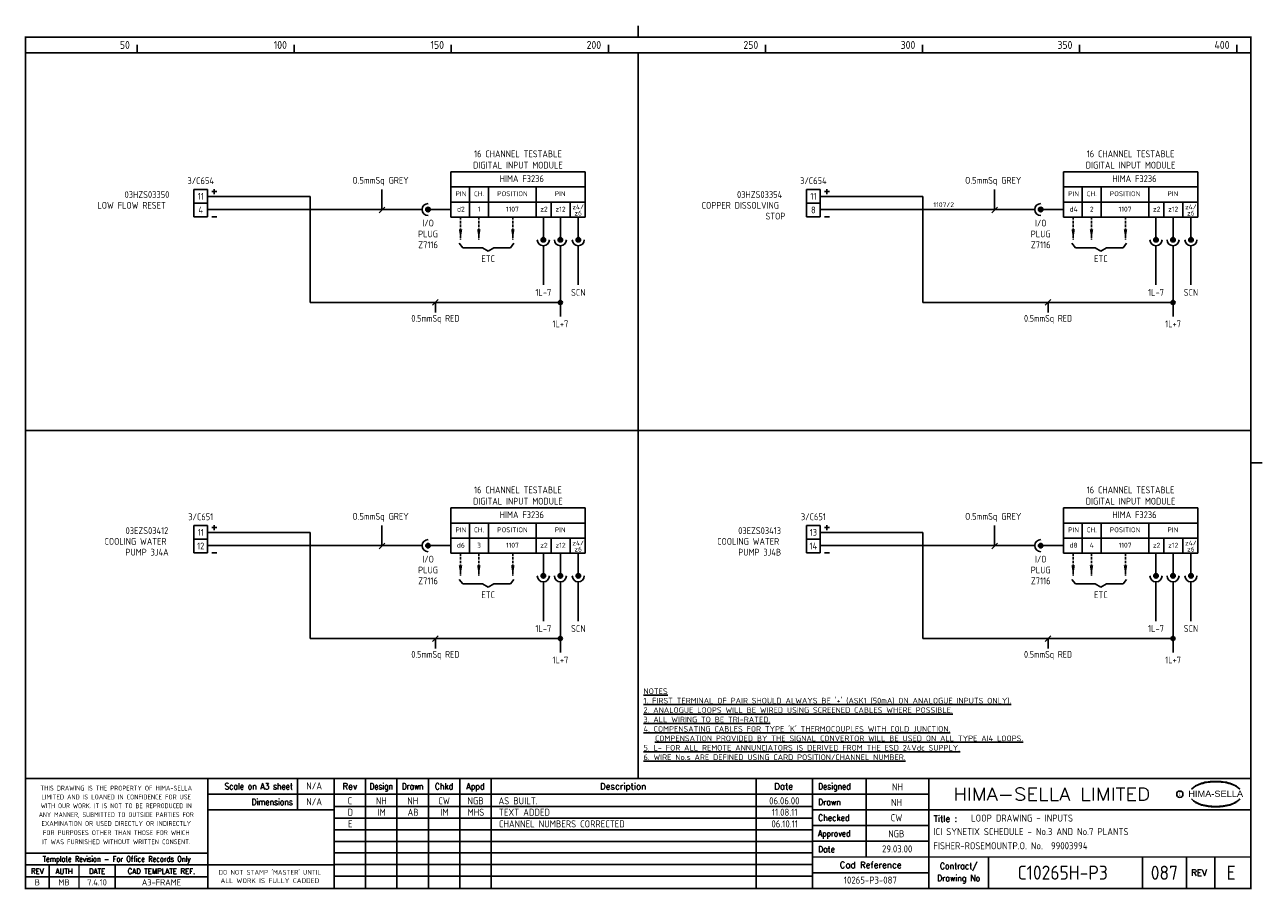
# Model space of a CAD drawing. Extents: x 14 to 408, y 0 to 275.
import ezdxf
from ezdxf.enums import TextEntityAlignment as Align

# ---------------------------------------------------------------- set-up
doc = ezdxf.new("R2010")
doc.units = 0
doc.header["$LTSCALE"] = 0.25
doc.header["$MEASUREMENT"] = 0
doc.linetypes.add('HIDDEN2', pattern=[4.7625, 3.175, -1.5875])
doc.layers.get('0').update_dxf_attribs({"color": 41, "linetype": 'CONTINUOUS'})
for name, color, linetype in [('00-DRG_FRAME', 12, 'CONTINUOUS'), ('01-DRAW', 7, 'CONTINUOUS'), ('051-TEXT', 2, 'CONTINUOUS'), ('117', 7, 'CONTINUOUS'), ('DIM', 3, 'CONTINUOUS')]:
    doc.layers.add(name, color=color, linetype=linetype)
doc.styles.add('ARIAL', font='arial.ttf', dxfattribs={"height": 2.5})
doc.styles.add('ISO', font='iso.shx')
doc.styles.add('ROMAND', font='ROMAND')

# ---------------------------------------------------------------- blocks, each defined once
blk = doc.blocks.new('A3-REVA')
at = {"layer": '051-TEXT', "style": 'ISO'}
for tag, p in [('DESIGNED', (292.01, 31.7)), ('A', (117.73, 27.28)), ('DES', (127.73, 27.28)), ('DRN', (137.73, 27.28)), ('CHKD', (147.73, 27.28)), ('APPD', (157.73, 27.28)), ('DATE', (256, 27.28)), ('DRAWN', (291.72, 26.77)), ('CHECKED', (291.72, 21.89)), ('APPD', (291.65, 16.79)), ('DATE', (291.92, 11.96))]:
    blk.add_attdef(tag, text='', height=2.25, dxfattribs=at).set_placement(p, align=Align.CENTER)
blk.add_attdef('DESCRIPTION', (165.03, 27.28), '', height=2.25, dxfattribs=at)
blk = doc.blocks.new('A3-REVB')
at = {"layer": '051-TEXT', "style": 'ISO'}
for tag, p in [('A', (124.85, -20.36)), ('DES', (134.85, -20.36)), ('DRN', (144.85, -20.36)), ('CHKD', (154.85, -20.36)), ('APPD', (164.85, -20.36)), ('DATE', (263.12, -20.36))]:
    blk.add_attdef(tag, text='', height=2.25, dxfattribs=at).set_placement(p, align=Align.CENTER)
blk.add_attdef('DESCRIPTION', (172.15, -20.36), '', height=2.25, dxfattribs=at)
blk = doc.blocks.new('A3-TITLE')
at = {"layer": '051-TEXT', "style": 'ISO'}
blk.add_attdef('TITLE_1', (315.46, 21.78), '', height=2.25, dxfattribs=at)
for tag, p in [('DRGNO', (376.96, 3.24)), ('REV.', (398.2, 3.24))]:
    blk.add_attdef(tag, text='', height=4.5, dxfattribs=at).set_placement(p, align=Align.CENTER)
blk = doc.blocks.new('A3-CONTRACT')
at = {"layer": '051-TEXT', "color": 41, "style": 'ISO'}
for tag, height, p in [('SCALE', 2.25, (106.71, 31.82)), ('DIMS', 2.25, (106.71, 26.8)), ('CAD-REF', 2.25, (283.73, 1.84)), ('CONTRACT', 4.5, (344.94, 3.1))]:
    blk.add_attdef(tag, text='', height=height, dxfattribs=at).set_placement(p, align=Align.CENTER)
for tag, p in [('TITLE_2', (303.86, 17.28)), ('TITLE_3', (303.79, 12.78))]:
    blk.add_attdef(tag, p, '', height=2.25, dxfattribs=at)
blk = doc.blocks.new('DOT')
for radius in [0.75, 0.65, 0.55, 0.45, 0.35, 0.25, 0.15, 0.05]:
    blk.add_circle((0, 0), radius)

msp = doc.modelspace()

# ---------------------------------------------------------------- linework, layer by layer
at = {"layer": '00-DRG_FRAME'}
for p, q in [((50, 266.5), (50, 269)), ((100, 266.5), (100, 269)), ((150, 266.5), (150, 269)), ((200, 266.5), (200, 269)), ((250, 266.5), (250, 269)), ((300, 266.5), (300, 269)), ((350, 266.5), (350, 269)), ((400, 266.5), (400, 269)), ((101.01, 35.5), (101.01, 25.5)), ((122.7, 35.5), (122.7, 0.5)), ((132.7, 0.5), (132.7, 35.5)), ((142.7, 0.5), (142.7, 35.5)), ((152.7, 35.5), (152.7, 0.5)), ((162.7, 35.5), (162.7, 0.5)), ((247, 35.5), (247, 0.5)), ((282, 35.5), (282, 10.5)), ((265, 30.5), (302, 30.5)), ((265, 26.59), (112.7, 26.59)), ((302, 25.5), (265, 25.5)), ((265, 22.89), (112.7, 22.89)), ((265, 20.5), (302, 20.5)), ((265, 19.19), (112.7, 19.19)), ((265, 15.49), (112.7, 15.49)), ((302, 15.5), (265, 15.5)), ((265, 11.79), (112.7, 11.79)), ((265, 8.09), (112.7, 8.09)), ((321, 10.5), (321, 0.5)), ((370, 10.5), (370, 0.5)), ((384, 0.5), (384, 10.5)), ((393, 10.5), (393, 0.5)), ((72.5, 4.25), (14.5, 4.25)), ((265, 4.39), (112.7, 4.39)), ((302, 5.5), (265, 5.5))]:
    msp.add_line(p, q, dxfattribs=at)
at = {"layer": '00-DRG_FRAME', "const_width": 0.5}
for points in [[(209.5, 271.5), (209.5, 275.18)], [(209.5, 271.5), (209.5, 275.18)], [(14.5, 266.5), (404.5, 266.5)], [(209.5, 35.5), (209.5, 266.5)], [(14.5, 146.31), (404.5, 146.31)], [(404.5, 136), (408.18, 136)], [(404.5, 35.5), (14.5, 35.5)], [(72.5, 0.5), (72.5, 35.5)], [(112.7, 0.5), (112.7, 35.5)], [(265, 35.5), (265, 0.5)], [(302, 0.5), (302, 35.5)], [(265, 30.5), (72.5, 30.5)], [(112.7, 25.5), (72.5, 25.5)], [(404.5, 25.5), (302, 25.5)], [(14.5, 11.75), (72.5, 11.75)], [(14.5, 8), (72.5, 8)], [(22, 0.5), (22, 8)], [(31.5, 0.5), (31.5, 8)], [(43, 0.5), (43, 8)], [(112.7, 8), (72.5, 8)], [(265, 10.5), (404.5, 10.5)]]:
    msp.add_lwpolyline(points, dxfattribs=at)
msp.add_lwpolyline([(14.5, 0.5), (404.5, 0.5), (404.5, 271.5), (14.5, 271.5)], close=True, dxfattribs=at)
at = {"layer": '00-DRG_FRAME', "color": 3}
msp.add_circle((381.88, 30.5), 1, dxfattribs=at)
for centre, radius, start, end in [((390.6, 26.83), 7.24, 106.0532, 133.5024), ((390.88, 27.01), 7.3, 130.419, 136.057), ((390.11, 28.1), 5.98, 122.244, 131.6154), ((389.75, 28.78), 5.21, 111.8206, 122.8668), ((391.78, 24.7), 9.76, 107.5931, 113.9452), ((393.1, 18.5), 15.94, 89.2698, 106.3911), ((392.1, 23.52), 10.99, 96.0146, 107.3203), ((393.29, 16.31), 18.28, 92.8917, 97.3734), ((393.24, 18.86), 15.73, 89.7805, 93.1738), ((393.36, 18.86), 15.73, 86.8262, 90.2195), ((393.51, 18.5), 15.94, 73.6089, 90.7302), ((393.31, 16.31), 18.28, 82.6266, 87.1083), ((394.51, 23.52), 10.99, 72.6797, 83.9854), ((394.83, 24.7), 9.76, 66.0548, 72.4069), ((396, 26.83), 7.24, 46.4976, 73.9468), ((396.85, 28.78), 5.21, 57.1332, 68.1794), ((396.49, 28.1), 5.98, 48.3846, 57.756), ((395.73, 27.01), 7.3, 43.943, 49.581), ((390.88, 34.04), 7.3, 223.943, 229.581), ((390.6, 34.23), 7.24, 226.4976, 253.9468), ((390.11, 32.96), 5.98, 228.3846, 237.756), ((389.75, 32.28), 5.21, 237.1332, 248.1794), ((396, 34.23), 7.24, 286.0532, 313.5024), ((396.85, 32.28), 5.21, 291.8206, 302.8668), ((396.49, 32.96), 5.98, 302.244, 311.6154), ((395.73, 34.04), 7.3, 310.419, 316.057), ((391.78, 36.36), 9.76, 246.0548, 252.4069), ((393.1, 42.56), 15.94, 253.6089, 270.7302), ((392.1, 37.54), 10.99, 252.6797, 263.9854), ((393.29, 44.75), 18.28, 262.6266, 267.1083), ((393.24, 42.19), 15.73, 266.8262, 270.2195), ((393.51, 42.56), 15.94, 269.2698, 286.3911), ((393.36, 42.19), 15.73, 269.7805, 273.1738), ((393.31, 44.75), 18.28, 272.8917, 277.3734), ((394.51, 37.54), 10.99, 276.0146, 287.3203), ((394.83, 36.36), 9.76, 287.5931, 293.9452)]:
    msp.add_arc(centre, radius, start, end, dxfattribs=at)
at = {"layer": '01-DRAW'}
for p, q in [((68.09, 222.97), (68.09, 214.33)), ((72.41, 222.97), (68.09, 222.97)), ((72.41, 214.33), (72.41, 222.97)), ((72.41, 220.81), (105.13, 220.81)), ((75.35, 222.33), (73.79, 222.33)), ((74.57, 223.1), (74.57, 221.55)), ((105.13, 187.04), (105.13, 220.81)), ((267.41, 222.97), (263.09, 222.97)), ((263.09, 222.97), (263.09, 214.33)), ((267.41, 214.33), (267.41, 222.97)), ((267.41, 220.81), (300.13, 220.81)), ((270.35, 222.33), (268.79, 222.33)), ((269.57, 223.1), (269.57, 221.55)), ((300.13, 187.04), (300.13, 220.81)), ((72.41, 218.65), (68.09, 218.65)), ((267.41, 218.65), (263.09, 218.65)), ((72.41, 214.33), (68.09, 214.33)), ((72.41, 214.33), (68.09, 214.33)), ((140.69, 216.6), (72.41, 216.6)), ((75.35, 214.33), (73.79, 214.33)), ((267.41, 214.33), (263.09, 214.33)), ((267.41, 214.33), (263.09, 214.33)), ((335.69, 216.6), (267.41, 216.6)), ((270.35, 214.33), (268.79, 214.33)), ((105.13, 187.04), (184.73, 187.04)), ((300.13, 187.04), (379.73, 187.04)), ((68.09, 116), (68.09, 107.36)), ((72.41, 116), (68.09, 116)), ((72.41, 107.36), (72.41, 116)), ((75.35, 115.35), (73.79, 115.35)), ((74.57, 116.12), (74.57, 114.57)), ((263.09, 116), (263.09, 107.36)), ((267.41, 116), (263.09, 116)), ((267.41, 107.36), (267.41, 116)), ((270.35, 115.35), (268.79, 115.35)), ((269.57, 116.12), (269.57, 114.57)), ((72.41, 111.68), (68.09, 111.68)), ((72.41, 113.84), (105.13, 113.84)), ((105.13, 80.06), (105.13, 113.84)), ((267.41, 111.68), (263.09, 111.68)), ((267.41, 113.84), (300.13, 113.84)), ((300.13, 80.06), (300.13, 113.84)), ((72.41, 107.36), (68.09, 107.36)), ((72.41, 107.36), (68.09, 107.36)), ((140.69, 109.62), (72.41, 109.62)), ((75.35, 107.36), (73.79, 107.36)), ((267.41, 107.36), (263.09, 107.36)), ((267.41, 107.36), (263.09, 107.36)), ((335.69, 109.62), (267.41, 109.62)), ((270.35, 107.36), (268.79, 107.36)), ((105.13, 80.06), (184.73, 80.06)), ((300.13, 80.06), (379.73, 80.06))]:
    msp.add_line(p, q, dxfattribs=at)
at = {"layer": '117'}
for p, q in [((149.81, 228.6), (149.81, 214.2)), ((192.61, 228.6), (149.81, 228.6)), ((192.61, 228.6), (192.61, 214.2)), ((387.61, 228.6), (344.81, 228.6)), ((344.81, 228.6), (344.81, 214.2)), ((387.61, 228.6), (387.61, 214.2)), ((192.61, 223.8), (149.81, 223.8)), ((155.81, 223.8), (155.81, 214.2)), ((161.81, 223.8), (161.81, 214.2)), ((177.01, 223.8), (177.01, 214.2)), ((387.61, 223.8), (344.81, 223.8)), ((350.81, 223.8), (350.81, 214.2)), ((356.81, 223.8), (356.81, 214.2)), ((372.01, 223.8), (372.01, 214.2)), ((192.61, 219), (149.81, 219)), ((181.81, 219), (181.81, 214.2)), ((187.81, 219), (187.81, 214.2)), ((387.61, 219), (344.81, 219)), ((376.81, 219), (376.81, 214.2)), ((382.81, 219), (382.81, 214.2)), ((149.81, 216.6), (142.61, 216.6)), ((192.61, 214.2), (149.81, 214.2)), ((179.3, 214.2), (179.3, 207)), ((184.73, 214.2), (184.73, 207)), ((190.42, 214.2), (190.42, 207)), ((344.81, 216.6), (337.61, 216.6)), ((387.61, 214.2), (344.81, 214.2)), ((374.3, 214.2), (374.3, 207)), ((379.73, 214.2), (379.73, 207)), ((385.42, 214.2), (385.42, 207)), ((152.55, 205.86), (153.63, 204.42)), ((169.95, 205.86), (168.87, 204.42)), ((179.3, 205.08), (179.3, 192.6)), ((184.73, 205.08), (184.73, 182.59)), ((190.42, 205.08), (190.42, 192.6)), ((347.55, 205.86), (348.63, 204.42)), ((364.95, 205.86), (363.87, 204.42)), ((374.3, 205.08), (374.3, 192.6)), ((379.73, 205.08), (379.73, 182.59)), ((385.42, 205.08), (385.42, 192.6)), ((153.63, 204.42), (159.95, 204.42)), ((159.95, 204.42), (161.75, 203.34)), ((163.55, 204.42), (161.75, 203.34)), ((168.87, 204.42), (163.55, 204.42)), ((348.63, 204.42), (354.95, 204.42)), ((354.95, 204.42), (356.75, 203.34)), ((358.55, 204.42), (356.75, 203.34)), ((363.87, 204.42), (358.55, 204.42)), ((192.61, 121.62), (149.81, 121.62)), ((149.81, 121.62), (149.81, 107.22)), ((192.61, 121.62), (192.61, 107.22)), ((344.81, 121.62), (344.81, 107.22)), ((387.61, 121.62), (344.81, 121.62)), ((387.61, 121.62), (387.61, 107.22)), ((192.61, 116.82), (149.81, 116.82)), ((155.81, 116.82), (155.81, 107.22)), ((161.81, 116.82), (161.81, 107.22)), ((177.01, 116.82), (177.01, 107.22)), ((387.61, 116.82), (344.81, 116.82)), ((350.81, 116.82), (350.81, 107.22)), ((356.81, 116.82), (356.81, 107.22)), ((372.01, 116.82), (372.01, 107.22)), ((192.61, 112.02), (149.81, 112.02)), ((181.81, 112.02), (181.81, 107.22)), ((187.81, 112.02), (187.81, 107.22)), ((387.61, 112.02), (344.81, 112.02)), ((376.81, 112.02), (376.81, 107.22)), ((382.81, 112.02), (382.81, 107.22)), ((149.81, 109.62), (142.61, 109.62)), ((192.61, 107.22), (149.81, 107.22)), ((179.3, 107.22), (179.3, 100.02)), ((184.73, 107.22), (184.73, 100.02)), ((190.42, 107.22), (190.42, 100.02)), ((344.81, 109.62), (337.61, 109.62)), ((387.61, 107.22), (344.81, 107.22)), ((374.3, 107.22), (374.3, 100.02)), ((379.73, 107.22), (379.73, 100.02)), ((385.42, 107.22), (385.42, 100.02)), ((152.55, 98.88), (153.63, 97.44)), ((169.95, 98.88), (168.87, 97.44)), ((347.55, 98.88), (348.63, 97.44)), ((364.95, 98.88), (363.87, 97.44)), ((153.63, 97.44), (159.95, 97.44)), ((159.95, 97.44), (161.75, 96.36)), ((163.55, 97.44), (161.75, 96.36)), ((168.87, 97.44), (163.55, 97.44)), ((179.3, 98.1), (179.3, 85.62)), ((184.73, 98.1), (184.73, 75.61)), ((190.42, 98.1), (190.42, 85.62)), ((348.63, 97.44), (354.95, 97.44)), ((354.95, 97.44), (356.75, 96.36)), ((358.55, 97.44), (356.75, 96.36)), ((363.87, 97.44), (358.55, 97.44)), ((374.3, 98.1), (374.3, 85.62)), ((379.73, 98.1), (379.73, 75.61)), ((385.42, 98.1), (385.42, 85.62))]:
    msp.add_line(p, q, dxfattribs=at)
at = {"layer": '117', "linetype": 'HIDDEN2'}
for p, q in [((152.95, 214.2), (152.95, 207)), ((158.77, 214.2), (158.77, 207)), ((169.59, 214.2), (169.59, 207)), ((347.95, 214.2), (347.95, 207)), ((353.77, 214.2), (353.77, 207)), ((364.59, 214.2), (364.59, 207)), ((152.95, 107.22), (152.95, 100.02)), ((158.77, 107.22), (158.77, 100.02)), ((169.59, 107.22), (169.59, 100.02)), ((347.95, 107.22), (347.95, 100.02)), ((353.77, 107.22), (353.77, 100.02)), ((364.59, 107.22), (364.59, 100.02))]:
    msp.add_line(p, q, dxfattribs=at)
at = {"layer": '117'}
for centre, radius in [((142.61, 216.6), 0.72), ((142.61, 216.6), 0.624), ((142.61, 216.6), 0.528), ((142.61, 216.6), 0.432), ((142.61, 216.6), 0.336), ((142.61, 216.6), 0.24), ((337.61, 216.6), 0.72), ((337.61, 216.6), 0.624), ((337.61, 216.6), 0.528), ((337.61, 216.6), 0.432), ((337.61, 216.6), 0.336), ((337.61, 216.6), 0.24), ((142.61, 216.6), 0.144), ((142.61, 216.6), 0.048), ((337.61, 216.6), 0.144), ((337.61, 216.6), 0.048), ((179.3, 207), 0.72), ((179.3, 207), 0.624), ((179.3, 207), 0.528), ((179.3, 207), 0.432), ((179.3, 207), 0.336), ((179.3, 207), 0.24), ((179.3, 207), 0.144), ((179.3, 207), 0.048), ((184.73, 207), 0.72), ((184.73, 207), 0.624), ((184.73, 207), 0.528), ((184.73, 207), 0.432), ((184.73, 207), 0.336), ((184.73, 207), 0.24), ((184.73, 207), 0.144), ((184.73, 207), 0.048), ((190.42, 207), 0.72), ((190.42, 207), 0.624), ((190.42, 207), 0.528), ((190.42, 207), 0.432), ((190.42, 207), 0.336), ((190.42, 207), 0.24), ((190.42, 207), 0.144), ((190.42, 207), 0.048), ((374.3, 207), 0.72), ((374.3, 207), 0.624), ((374.3, 207), 0.528), ((374.3, 207), 0.432), ((374.3, 207), 0.336), ((374.3, 207), 0.24), ((374.3, 207), 0.144), ((374.3, 207), 0.048), ((379.73, 207), 0.72), ((379.73, 207), 0.624), ((379.73, 207), 0.528), ((379.73, 207), 0.432), ((379.73, 207), 0.336), ((379.73, 207), 0.24), ((379.73, 207), 0.144), ((379.73, 207), 0.048), ((385.42, 207), 0.72), ((385.42, 207), 0.624), ((385.42, 207), 0.528), ((385.42, 207), 0.432), ((385.42, 207), 0.336), ((385.42, 207), 0.24), ((385.42, 207), 0.144), ((385.42, 207), 0.048), ((142.61, 109.62), 0.72), ((142.61, 109.62), 0.624), ((142.61, 109.62), 0.528), ((142.61, 109.62), 0.432), ((142.61, 109.62), 0.336), ((142.61, 109.62), 0.24), ((142.61, 109.62), 0.144), ((142.61, 109.62), 0.048), ((337.61, 109.62), 0.72), ((337.61, 109.62), 0.624), ((337.61, 109.62), 0.528), ((337.61, 109.62), 0.432), ((337.61, 109.62), 0.336), ((337.61, 109.62), 0.24), ((337.61, 109.62), 0.144), ((337.61, 109.62), 0.048), ((179.3, 100.02), 0.72), ((179.3, 100.02), 0.624), ((179.3, 100.02), 0.528), ((179.3, 100.02), 0.432), ((179.3, 100.02), 0.336), ((179.3, 100.02), 0.24), ((179.3, 100.02), 0.144), ((179.3, 100.02), 0.048), ((184.73, 100.02), 0.72), ((184.73, 100.02), 0.624), ((184.73, 100.02), 0.528), ((184.73, 100.02), 0.432), ((184.73, 100.02), 0.336), ((184.73, 100.02), 0.24), ((184.73, 100.02), 0.144), ((184.73, 100.02), 0.048), ((190.42, 100.02), 0.72), ((190.42, 100.02), 0.624), ((190.42, 100.02), 0.528), ((190.42, 100.02), 0.432), ((190.42, 100.02), 0.336), ((190.42, 100.02), 0.24), ((190.42, 100.02), 0.144), ((190.42, 100.02), 0.048), ((374.3, 100.02), 0.72), ((374.3, 100.02), 0.624), ((374.3, 100.02), 0.528), ((374.3, 100.02), 0.432), ((374.3, 100.02), 0.336), ((374.3, 100.02), 0.24), ((374.3, 100.02), 0.144), ((374.3, 100.02), 0.048), ((379.73, 100.02), 0.72), ((379.73, 100.02), 0.624), ((379.73, 100.02), 0.528), ((379.73, 100.02), 0.432), ((379.73, 100.02), 0.336), ((379.73, 100.02), 0.24), ((379.73, 100.02), 0.144), ((379.73, 100.02), 0.048), ((385.42, 100.02), 0.72), ((385.42, 100.02), 0.624), ((385.42, 100.02), 0.528), ((385.42, 100.02), 0.432), ((385.42, 100.02), 0.336), ((385.42, 100.02), 0.24), ((385.42, 100.02), 0.144), ((385.42, 100.02), 0.048)]:
    msp.add_circle(centre, radius, dxfattribs=at)
for centre, start, end in [((142.61, 216.6), 90, 270), ((337.61, 216.6), 90, 270), ((179.3, 207), 180, 0), ((184.73, 207), 180, 0), ((190.42, 207), 180, 0), ((374.3, 207), 180, 0), ((379.73, 207), 180, 0), ((385.42, 207), 180, 0), ((142.61, 109.62), 90, 270), ((337.61, 109.62), 90, 270), ((179.3, 100.02), 180, 0), ((184.73, 100.02), 180, 0), ((190.42, 100.02), 180, 0), ((374.3, 100.02), 180, 0), ((379.73, 100.02), 180, 0), ((385.42, 100.02), 180, 0)]:
    msp.add_arc(centre, 1.92, start, end, dxfattribs=at)
for points in [[(153.51, 210.36), (152.39, 210.36), (152.95, 207)], [(159.33, 210.36), (158.21, 210.36), (158.77, 207)], [(170.15, 210.36), (169.03, 210.36), (169.59, 207)], [(348.51, 210.36), (347.39, 210.36), (347.95, 207)], [(354.33, 210.36), (353.21, 210.36), (353.77, 207)], [(365.15, 210.36), (364.03, 210.36), (364.59, 207)], [(153.51, 103.38), (152.39, 103.38), (152.95, 100.02)], [(159.33, 103.38), (158.21, 103.38), (158.77, 100.02)], [(170.15, 103.38), (169.03, 103.38), (169.59, 100.02)], [(348.51, 103.38), (347.39, 103.38), (347.95, 100.02)], [(354.33, 103.38), (353.21, 103.38), (353.77, 100.02)], [(365.15, 103.38), (364.03, 103.38), (364.59, 100.02)]]:
    msp.add_solid(points, dxfattribs=at)
at = {"layer": 'DIM'}
for p, q in [((127.95, 216.49), (127.95, 223.04)), ((322.95, 216.49), (322.95, 223.04)), ((127.05, 215.59), (128.85, 217.39)), ((322.05, 215.59), (323.85, 217.39)), ((144.03, 186.14), (145.83, 187.94)), ((144.93, 183.85), (144.93, 187.04)), ((339.03, 186.14), (340.83, 187.94)), ((339.93, 183.85), (339.93, 187.04)), ((127.95, 109.52), (127.95, 116.06)), ((322.95, 109.52), (322.95, 116.06)), ((127.05, 108.62), (128.85, 110.42)), ((322.05, 108.62), (323.85, 110.42)), ((144.03, 79.16), (145.83, 80.96)), ((144.93, 76.87), (144.93, 80.06)), ((339.03, 79.16), (340.83, 80.96)), ((339.93, 76.87), (339.93, 80.06))]:
    msp.add_line(p, q, dxfattribs=at)

# ---------------------------------------------------------------- block references
at = {"layer": '00-DRG_FRAME'}
for name, p, values in [('A3-CONTRACT', (-0.35, 0.19), {'TITLE_2': 'ICI SYNETIX SCHEDULE - No.3 AND No.7 PLANTS', 'TITLE_3': 'FISHER-ROSEMOUNTP.O. No.  99003994', 'CAD-REF': '10265-P3-087', 'CONTRACT': 'C10265H-P3', 'SCALE': 'N/A', 'DIMS': 'N/A'}), ('A3-REVB', (-7, 43.98), {'A': 'D', 'DES': 'IM', 'DRN': 'AB', 'CHKD': 'IM', 'APPD': 'MHS', 'DESCRIPTION': 'TEXT ADDED', 'DATE': '11.08.11'}), ('A3-TITLE', (0, 0), {'TITLE_1': 'LOOP DRAWING - INPUTS', 'DRGNO': '087', 'REV.': 'E'}), ('A3-REVB', (-7, 40.28), {'A': 'E', 'DESCRIPTION': 'CHANNEL NUMBERS CORRECTED', 'DATE': '06.10.11'})]:
    msp.add_blockref(name, p, dxfattribs=at).add_auto_attribs(values)
ref = msp.add_blockref('A3-REVA', (0, 0), dxfattribs=at)
ref.add_attrib('A', 'C', dxfattribs={"layer": '051-TEXT', "height": 2.25, "style": 'ISO'}).set_placement((117.73, 27.28), align=Align.CENTER)
ref.add_attrib('DES', 'NH', dxfattribs={"layer": '051-TEXT', "height": 2.25, "style": 'ISO'}).set_placement((127.73, 27.28), align=Align.CENTER)
ref.add_attrib('DRN', 'NH', dxfattribs={"layer": '051-TEXT', "height": 2.25, "style": 'ISO'}).set_placement((137.73, 27.28), align=Align.CENTER)
ref.add_attrib('CHKD', 'CW', dxfattribs={"layer": '051-TEXT', "height": 2.25, "style": 'ISO'}).set_placement((147.73, 27.28), align=Align.CENTER)
ref.add_attrib('APPD', 'NGB', dxfattribs={"layer": '051-TEXT', "height": 2.25, "style": 'ISO'}).set_placement((157.73, 27.28), align=Align.CENTER)
ref.add_attrib('DESCRIPTION', 'AS BUILT.', (165.03, 27.28), dxfattribs={"layer": '051-TEXT', "height": 2.25, "style": 'ISO'})
ref.add_attrib('DATE', '06.06.00', dxfattribs={"layer": '051-TEXT', "height": 2.25, "style": 'ISO'}).set_placement((256, 27.28), align=Align.CENTER)
ref.add_attrib('DESIGNED', 'NH', dxfattribs={"layer": '051-TEXT', "height": 2.25, "style": 'ISO'}).set_placement((292.01, 31.7), align=Align.CENTER)
ref.add_attrib('DRAWN', 'NH', dxfattribs={"layer": '051-TEXT', "height": 2.25, "style": 'ISO'}).set_placement((291.72, 26.77), align=Align.CENTER)
ref.add_attrib('CHECKED', 'CW', dxfattribs={"layer": '051-TEXT', "height": 2.25, "style": 'ISO'}).set_placement((291.72, 21.89), align=Align.CENTER)
ref.add_attrib('APPD', 'NGB', dxfattribs={"layer": '051-TEXT', "height": 2.25, "style": 'ISO'}).set_placement((291.65, 16.79), align=Align.CENTER)
ref.add_attrib('DATE', '29.03.00', dxfattribs={"layer": '051-TEXT', "height": 2.25, "style": 'ISO'}).set_placement((291.92, 11.96), align=Align.CENTER)
at = {"layer": '01-DRAW', "xscale": 0.8639999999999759, "yscale": 0.8639999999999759, "zscale": 0.8639999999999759}
for p in [(184.73, 187.04), (379.73, 187.04), (184.73, 80.06), (379.73, 80.06)]:
    msp.add_blockref('DOT', p, dxfattribs=at)

# ---------------------------------------------------------------- texts
at = {"layer": '00-DRG_FRAME', "style": 'ISO'}
for s, p in [('50', (47.69, 267.75)), ('100', (97.69, 267.75)), ('150', (147.69, 267.75)), ('200', (197.69, 267.75)), ('250', (247.69, 267.75)), ('300', (297.69, 267.75)), ('350', (347.69, 267.75)), ('400', (397.69, 267.75))]:
    msp.add_text(s, height=2.5, dxfattribs=at).set_placement(p, align=Align.RIGHT)
at = {"layer": '00-DRG_FRAME', "color": 3, "style": 'ISO'}
for s, width, p in [('THIS DRAWING IS THE PROPERTY OF HIMA-SELLA', 0.9, (43.36, 32.44)), ("DO NOT STAMP 'MASTER' UNTIL", 0.95, (92.25, 5.79))]:
    msp.add_text(s, height=1.53, dxfattribs=dict(at, width=width)).set_placement(p, align=Align.MIDDLE)
at = {"layer": '00-DRG_FRAME', "color": 4, "style": 'ROMAND', "width": 0.87}
for s, p in [('Scale on A3 sheet', (99.54, 32)), ('Dimensions', (99.54, 27.01))]:
    msp.add_text(s, height=2, dxfattribs=at).set_placement(p, align=Align.RIGHT)
at = {"layer": '00-DRG_FRAME', "color": 4, "style": 'ROMAND'}
for s, p in [('Rev', (117.7, 32)), ('Description', (204.69, 32)), ('Date', (255.79, 32))]:
    msp.add_text(s, height=2, dxfattribs=at).set_placement(p, align=Align.CENTER)
for s, width, p in [('Design', 0.85, (127.7, 32)), ('Drawn', 0.85, (137.7, 32)), ('Chkd', 0.9, (147.7, 32)), ('Appd', 0.9, (157.7, 32))]:
    msp.add_text(s, height=2, dxfattribs=dict(at, width=width)).set_placement(p, align=Align.CENTER)
for s, width, p in [('Designed', 0.87, (266.75, 32)), ('Drawn', 0.9, (266.75, 27)), ('Checked', 0.9, (266.75, 22)), ('Approved', 0.85, (266.75, 17)), ('Date', 0.9, (266.75, 12))]:
    msp.add_text(s, height=2, dxfattribs=dict(at, width=width)).set_placement(p)
at = {"layer": '00-DRG_FRAME', "style": 'ROMAND', "width": 1.15}
msp.add_text('HIMA-SELLA LIMITED', height=4, dxfattribs=at).set_placement((341.1, 30.5), align=Align.MIDDLE)
at = {"layer": '00-DRG_FRAME', "style": 'ARIAL', "width": 1.05}
msp.add_text('HIMA-SELLA', height=2, dxfattribs=at).set_placement((393.3, 29.63), align=Align.CENTER)
at = {"layer": '00-DRG_FRAME', "color": 3, "style": 'ISO'}
for s, width, p in [('LIMITED AND IS LOANED IN CONFIDENCE FOR USE', 0.9, (43.36, 29.62)), ('WITH OUR WORK. IT IS NOT TO BE REPRODUCED IN', 0.87, (43.36, 26.81)), ('ANY MANNER, SUBMITTED TO OUTSIDE PARTIES FOR', 0.87, (43.36, 23.99)), ('EXAMINATION OR USED DIRECTLY OR INDIRECTLY', 0.9, (43.36, 21.18)), ('IT WAS FURNISHED WITHOUT WRITTEN CONSENT.', 0.9, (43.36, 15.35)), ('FOR PURPOSES OTHER THAN THOSE FOR WHICH', 0.9, (43.36, 18.27))]:
    msp.add_text(s, height=1.53, dxfattribs=dict(at, width=width)).set_placement(p, align=Align.MIDDLE_CENTER)
at = {"layer": '00-DRG_FRAME', "color": 3, "style": 'ISO', "width": 0.9}
msp.add_text('C', height=1, dxfattribs=at).set_placement((381.84, 30), align=Align.CENTER)
at = {"layer": '00-DRG_FRAME', "color": 4, "style": 'ROMAND'}
msp.add_text('Title :', height=2, dxfattribs=at).set_placement((303.5, 21.75))
for s, height, width, p in [('Template Revision - For Office Records Only', 1.8, 0.85, (43.5, 9.62)), ('Contract/', 2, 0.9, (311.5, 7.5)), ('REV', 1.8, 0.9, (18.25, 6)), ('AUTH', 1.8, 0.9, (26.75, 6)), ('DATE', 1.8, 0.9, (37.25, 6)), ('CAD TEMPLATE REF.', 1.8, 0.9, (57.75, 6)), ('Drawing No', 2, 0.9, (311.5, 3.5))]:
    msp.add_text(s, height=height, dxfattribs=dict(at, width=width)).set_placement(p, align=Align.MIDDLE)
for s, p in [('Cad Reference', (283.5, 8)), ('REV', (388, 5.5))]:
    msp.add_text(s, height=2, dxfattribs=at).set_placement(p, align=Align.MIDDLE)
at = {"layer": '00-DRG_FRAME', "color": 41, "style": 'ISO'}
for s, p in [('B', (18.25, 1.45)), ('MB', (26.75, 1.45)), ('7.4.10', (37.25, 1.45)), ('A3-FRAME', (57.75, 1.45))]:
    msp.add_text(s, height=2, dxfattribs=at).set_placement(p, align=Align.CENTER)
at = {"layer": '00-DRG_FRAME', "color": 3, "style": 'ISO'}
msp.add_text('ALL WORK IS FULLY CADDED', height=1.53, dxfattribs=at).set_placement((92.25, 2.98), align=Align.MIDDLE_CENTER)
at = {"layer": '01-DRAW', "style": 'ISO'}
for s, height, p in [('16 CHANNEL TESTABLE', 2.16, (171.21, 233.26)), ('16 CHANNEL TESTABLE', 2.16, (366.21, 233.26)), ('DIGITAL INPUT MODULE', 2.16, (171.21, 229.66)), ('DIGITAL INPUT MODULE', 2.16, (366.21, 229.66)), ('3/C654', 2.16, (70.25, 224.7)), ('O.5mmSq GREY', 2.16, (127.5, 224.84)), ('HIMA F3236', 2.16, (172.46, 225.36)), ('3/C654', 2.16, (265.25, 224.7)), ('O.5mmSq GREY', 2.16, (322.5, 224.84)), ('HIMA F3236', 2.16, (367.46, 225.36)), ('03HZS03350', 2.16, (53.14, 220.31)), ('11', 2.16, (70.25, 219.73)), ('PIN', 1.555, (153.06, 220.86)), ('CH.', 1.555, (158.85, 220.86)), ('POSITION', 1.555, (169.45, 220.86)), ('PIN', 1.555, (184.65, 220.86)), ('03HZS03354', 2.16, (248.14, 220.31)), ('11', 2.16, (265.25, 219.73)), ('PIN', 1.555, (348.06, 220.86)), ('CH.', 1.555, (353.85, 220.86)), ('POSITION', 1.555, (364.45, 220.86)), ('PIN', 1.555, (379.65, 220.86)), ('LOW FLOW RESET', 2.16, (48.25, 216.87)), ('4', 2.16, (70.25, 215.41)), ('d2', 1.555, (153.06, 215.96)), ('1', 1.56, (158.85, 215.96)), ('1107', 1.555, (169.45, 215.96)), ('z2', 1.555, (179.51, 215.96)), ('z12', 1.555, (184.78, 215.96)), ('z4/', 1.54, (190.39, 216.69)), ('COPPER DISSOLVING', 2.16, (242, 216.87)), ('8', 2.16, (265.25, 215.41)), ('1107/2', 1.555, (306.73, 217.38)), ('d4', 1.555, (348.06, 215.96)), ('2', 1.56, (353.85, 215.96)), ('1107', 1.555, (364.45, 215.96)), ('z2', 1.555, (374.51, 215.96)), ('z12', 1.555, (379.78, 215.96)), ('z4/', 1.54, (385.39, 216.69)), ('I/O', 2.16, (142.61, 211.22)), ('z6', 1.54, (190.39, 214.7)), ('STOP', 2.16, (253.18, 213.43)), ('I/O', 2.16, (337.61, 211.22)), ('z6', 1.54, (385.39, 214.7)), ('PLUG', 2.16, (142.61, 207.77)), ('PLUG', 2.16, (337.61, 207.77)), ('Z7116', 2.16, (142.61, 204.31)), ('Z7116', 2.16, (337.61, 204.31)), ('ETC', 2.16, (161.75, 199.88)), ('ETC', 2.16, (356.75, 199.88)), ('1L-7', 2.16, (179.3, 189.14)), ('SCN', 2.16, (190.42, 189.14)), ('1L-7', 2.16, (374.3, 189.14)), ('SCN', 2.16, (385.42, 189.14)), ('1L+7', 2.16, (184.73, 179.14)), ('1L+7', 2.16, (379.73, 179.14)), ('16 CHANNEL TESTABLE', 2.16, (171.21, 126.29)), ('16 CHANNEL TESTABLE', 2.16, (366.21, 126.29)), ('DIGITAL INPUT MODULE', 2.16, (171.21, 122.69)), ('DIGITAL INPUT MODULE', 2.16, (366.21, 122.69)), ('3/C651', 2.16, (70.25, 117.72)), ('O.5mmSq GREY', 2.16, (127.5, 117.86)), ('HIMA F3236', 2.16, (172.46, 118.38)), ('3/C651', 2.16, (265.25, 117.72)), ('O.5mmSq GREY', 2.16, (322.5, 117.86)), ('HIMA F3236', 2.16, (367.46, 118.38)), ('03EZS03412', 2.16, (53.14, 113.33)), ('11', 2.16, (70.25, 112.76)), ('PIN', 1.555, (153.06, 113.88)), ('CH.', 1.555, (158.85, 113.88)), ('POSITION', 1.555, (169.45, 113.88)), ('PIN', 1.555, (184.65, 113.88)), ('03EZS03413', 2.16, (248.14, 113.33)), ('13', 2.16, (265.25, 112.76)), ('PIN', 1.555, (348.06, 113.88)), ('CH.', 1.555, (353.85, 113.88)), ('POSITION', 1.555, (364.45, 113.88)), ('PIN', 1.555, (379.65, 113.88)), ('COOLING WATER', 2.16, (49.5, 109.89)), ('12', 2.16, (70.25, 108.44)), ('d6', 1.555, (153.06, 108.98)), ('3', 1.56, (158.85, 108.98)), ('1107', 1.555, (169.45, 108.98)), ('z2', 1.555, (179.51, 108.98)), ('z12', 1.555, (184.78, 108.98)), ('z4/', 1.54, (190.39, 109.71)), ('COOLING WATER', 2.16, (244.5, 109.89)), ('14', 2.16, (265.25, 108.44)), ('d8', 1.555, (348.06, 108.98)), ('4', 1.56, (353.85, 108.98)), ('1107', 1.555, (364.45, 108.98)), ('z2', 1.555, (374.51, 108.98)), ('z12', 1.555, (379.78, 108.98)), ('z4/', 1.54, (385.39, 109.71)), ('PUMP 3J4A', 2.16, (53.17, 106.46)), ('I/O', 2.16, (142.61, 104.24)), ('z6', 1.54, (190.39, 107.72)), ('PUMP 3J4B', 2.16, (248.17, 106.46)), ('I/O', 2.16, (337.61, 104.24)), ('z6', 1.54, (385.39, 107.72)), ('PLUG', 2.16, (142.61, 100.79)), ('PLUG', 2.16, (337.61, 100.79)), ('Z7116', 2.16, (142.61, 97.33)), ('Z7116', 2.16, (337.61, 97.33)), ('ETC', 2.16, (161.75, 92.9)), ('ETC', 2.16, (356.75, 92.9)), ('1L-7', 2.16, (179.3, 82.16)), ('SCN', 2.16, (190.42, 82.16)), ('1L-7', 2.16, (374.3, 82.16)), ('SCN', 2.16, (385.42, 82.16)), ('1L+7', 2.16, (184.73, 72.16)), ('1L+7', 2.16, (379.73, 72.16))]:
    msp.add_text(s, height=height, dxfattribs=at).set_placement(p, align=Align.CENTER)
at = {"layer": '01-DRAW', "style": 'ISO', "width": 0.85}
for p in [(144.93, 180.91), (339.93, 180.91), (144.93, 73.93), (339.93, 73.93)]:
    msp.add_text('0.5mmSq RED', height=2.16, dxfattribs=at).set_placement(p, align=Align.CENTER)
at = {"layer": '01-DRAW', "insert": (211.18, 64.18), "char_height": 1.8, "width": 133.8261, "attachment_point": 1, "style": 'ISO'}
msp.add_mtext("{\\Fiso.shx;\\LNOTES\\P1. FIRST TERMINAL OF PAIR SHOULD ALWAYS BE '+' (ASK1 (50mA) ON ANALOGUE INPUTS ONLY).\\P2. ANALOGUE LOOPS WILL BE WIRED USING SCREENED CABLES WHERE POSSIBLE.\\P3. ALL WIRING TO BE TRI-RATED.\\P4. COMPENSATING CABLES FOR TYPE 'K' THERMOCOUPLES WITH COLD JUNCTION.\\P   COMPENSATION PROVIDED BY THE SIGNAL CONVERTOR WILL BE USED ON ALL TYPE AI4 LOOPS.\\P5. L- FOR ALL REMOTE ANNUNCIATORS IS DERIVED FROM THE ESD 24Vdc SUPPLY.\\P6. WIRE No.s ARE DEFINED USING CARD POSITION/CHANNEL NUMBER.}", dxfattribs=at)

doc.saveas('drawing.dxf')
